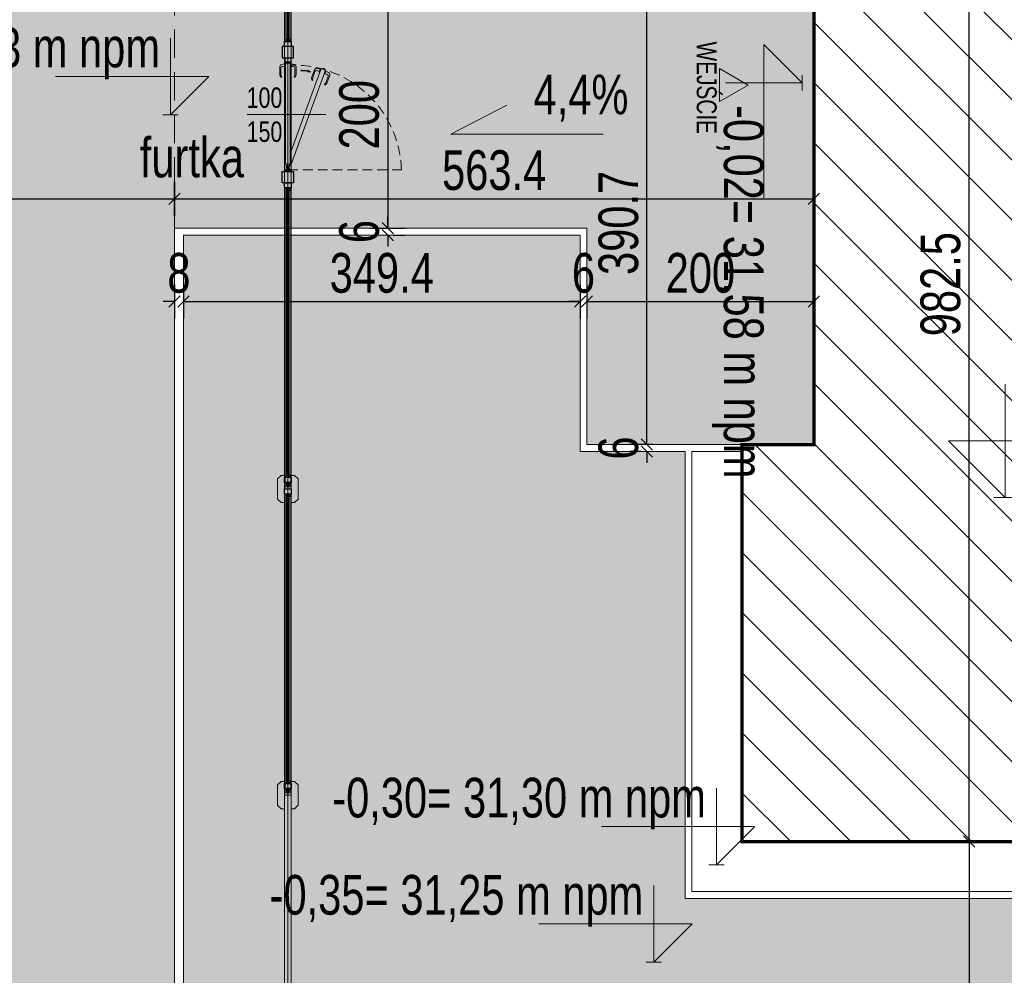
# Model space of a CAD drawing. Header units: inches. Extents: x 43593 to 117387, y -66787 to -26237.
# Tile 228 of 256: x 47244 to 48112, y -29326 to -28484. Entities that reach past the tile are written whole.
import ezdxf

# ---------------------------------------------------------------- set-up
doc = ezdxf.new("R2010")
doc.units = ezdxf.units.IN
doc.header["$MEASUREMENT"] = 0
doc.linetypes.add('HIDDEN', pattern=[0.375, 0.25, -0.125])
doc.layers.get('0').update_dxf_attribs({"lineweight": 0})
doc.layers.get('Defpoints').update_dxf_attribs({"lineweight": 0})
for name, color, linetype, lineweight in [('--ogr.-panele', 252, 'Continuous', 0), ('--opisy', 7, 'Continuous', 0), ('p-- zero bud', 1, 'Continuous', 0), ('p--koty wysok.-teren', 7, 'Continuous', 0), ('p--obrzeże bet.', 252, 'Continuous', 0), ('p--szraf trawa', 104, 'Continuous', 0), ('p--szraf-podjazd', 251, 'Continuous', 0), ('p--wymiary-1-200', 7, 'Continuous', 0), ('p--wymiary-1-50', 5, 'Continuous', 0)]:
    doc.layers.add(name, color=color, linetype=linetype, lineweight=lineweight)
doc.styles.add('1-100', font='arial.ttf', dxfattribs={"width": 0.75, "height": 18})
doc.styles.add('1-200', font='arial.ttf', dxfattribs={"width": 0.75, "height": 35})
doc.linetypes.add('OGRODZENIE1', pattern='A,0.4,-0.06,[143,RODZLIN.shx,S=0.012,R=0,X=0,Y=0],-0.06,0.4', length=0.92)
doc.dimstyles.new('1-200', dxfattribs={"dimtxt": 35, "dimasz": 10, "dimexe": 15, "dimexo": 10, "dimgap": 0.09, "dimtad": 0, "dimdsep": 46, "dimtxsty": '1-200', "dimblk": 'OBLIQUE', "dimcen": 0.09, "dimadec": 0, "dimazin": 0, "dimtfac": 1, "dimtdec": 4, "dimtix": 1, "dimtofl": 0, "dimtmove": 0, "dimatfit": 3, "dimldrblk": 'OBLIQUE', "dimfxl": 15, "dimfxlon": 1, "dimtvp": 0.7, "dimtolj": 1, "dimtzin": 0, "dimarcsym": 0})

# ---------------------------------------------------------------- blocks, each defined once
blk = doc.blocks.new('panel vega- omega')
at = {"ltscale": 25.4}
for p, q in [((-2.2, 3.9), (-6.2, 3.9)), ((-6.2, 2.5), (-2.2, 2.5)), ((-5.32, 3.74), (-2.92, 3.74)), ((-2.92, 2.7), (-5.32, 2.7)), ((-4.59, 3.9), (-4.89, 3.9)), ((-4.89, 2.7), (-4.77, 2.7)), ((-4.89, 2.5), (-4.59, 2.5)), ((-4.84, 2.5), (-4.84, 2)), ((-2.92, 3.22), (-4.5, 3.22)), ((-4.39, 2.7), (-2, 2.7)), ((-2, 3.7), (-2.92, 3.7)), ((-2.84, 2), (-2.84, 2.5)), ((-2.2, 6.4), (2.2, 6.4)), ((-2.2, 3.9), (-2.2, 6.4)), ((2.2, 6.4), (-2.2, 6.4)), ((-2.2, 0), (-2.2, 2.5)), ((2.2, 0), (-2.2, 0)), ((-2.2, 0), (2.2, 0)), ((-2, 0.2), (2, 0.2)), ((2, 0.2), (-2, 0.2)), ((2, 3.7), (2.92, 3.7)), ((4.39, 2.7), (2, 2.7)), ((2.2, 3.9), (2.2, 6.4)), ((2.2, 3.9), (2.2, 6.4)), ((2.2, 3.9), (6.2, 3.9)), ((2.2, 0), (2.2, 2.5)), ((2.2, 0), (2.2, 2.5)), ((6.2, 2.5), (2.2, 2.5)), ((2.84, 2), (2.84, 2.5)), ((5.32, 3.74), (2.92, 3.74)), ((2.92, 3.22), (4.5, 3.22)), ((2.92, 2.7), (5.32, 2.7)), ((4.59, 3.9), (4.89, 3.9)), ((4.89, 2.5), (4.59, 2.5)), ((4.89, 2.7), (4.77, 2.7)), ((4.84, 2.5), (4.84, 2)), ((257.4, 3.9), (253.4, 3.9)), ((253.4, 2.5), (257.4, 2.5)), ((254.28, 3.74), (256.68, 3.74)), ((256.68, 2.7), (254.28, 2.7)), ((255.01, 3.9), (254.71, 3.9)), ((254.71, 2.7), (254.83, 2.7)), ((254.71, 2.5), (255.01, 2.5)), ((254.76, 2.5), (254.76, 2)), ((256.68, 3.22), (255.1, 3.22)), ((255.21, 2.7), (257.6, 2.7)), ((257.6, 3.7), (256.68, 3.7)), ((256.76, 2), (256.76, 2.5)), ((257.4, 6.4), (261.8, 6.4)), ((257.4, 3.9), (257.4, 6.4)), ((261.8, 6.4), (257.4, 6.4)), ((257.4, 0), (257.4, 2.5)), ((261.8, 0), (257.4, 0)), ((257.4, 0), (261.8, 0)), ((261.8, 0), (261.8, 6.4)), ((261.8, 0), (261.8, 6.4))]:
    blk.add_line(p, q, dxfattribs=at)
for p, q in [((-6.2, 3.9), (-6.2, 2.5)), ((-5.32, 3.74), (-5.32, 2.7)), ((-4.84, 2), (-2.84, 2)), ((-4.59, 3.9), (-4.59, 5.1)), ((-4.59, 5.1), (-3.09, 5.1)), ((-3.09, 5.1), (-3.09, 3.9)), ((-2.92, 3.74), (-2.92, 2.7)), ((-2, 0.2), (-2, 6.2)), ((-2, 6.2), (2, 6.2)), ((-2, 0.2), (2, 0.2)), ((2, 6.2), (2, 0.2)), ((4.84, 2), (2.84, 2)), ((2.92, 3.74), (2.92, 2.7)), ((4.59, 5.1), (3.09, 5.1)), ((3.09, 5.1), (3.09, 3.9)), ((4.59, 3.9), (4.59, 5.1)), ((5.32, 3.74), (5.32, 2.7)), ((6.2, 3.9), (6.2, 2.5)), ((253.4, 3.9), (253.4, 2.5)), ((254.28, 3.74), (254.28, 2.7)), ((254.76, 2), (256.76, 2)), ((255.01, 3.9), (255.01, 5.1)), ((255.01, 5.1), (256.51, 5.1)), ((256.51, 5.1), (256.51, 3.9)), ((256.68, 3.74), (256.68, 2.7)), ((257.6, 0.2), (257.6, 6.2)), ((257.6, 6.2), (261.6, 6.2)), ((261.6, 6.2), (257.6, 6.2)), ((257.6, 0.2), (261.6, 0.2)), ((261.6, 0.2), (257.6, 0.2)), ((261.6, 6.2), (261.6, 0.2)), ((261.6, 0.2), (261.6, 6.2))]:
    blk.add_line(p, q)
for points in [[(255.01, 4.32), (4.59, 4.32)], [(4.84, 2.12), (254.76, 2.12)], [(6.2, 3.52), (254.28, 3.52)], [(254.28, 2.92), (6.2, 2.92)], [(254.8, 3.52), (254.8, 3.52)], [(254.8, 2.92), (254.8, 2.92)]]:
    blk.add_lwpolyline(points)
for centre in [(-4.8, 3.22), (4.8, 3.22), (9.8, 3.22), (14.8, 3.22), (19.8, 3.22), (24.8, 3.22), (29.8, 3.22), (34.8, 3.22), (39.8, 3.22), (44.8, 3.22), (49.8, 3.22), (54.8, 3.22), (59.8, 3.22), (64.8, 3.22), (69.8, 3.22), (74.8, 3.22), (79.8, 3.22), (84.8, 3.22), (89.8, 3.22), (94.8, 3.22), (99.8, 3.22), (104.8, 3.22), (109.8, 3.22), (114.8, 3.22), (119.8, 3.22), (124.8, 3.22), (129.8, 3.22), (134.8, 3.22), (139.8, 3.22), (144.8, 3.22), (149.8, 3.22), (154.8, 3.22), (159.8, 3.22), (164.8, 3.22), (169.8, 3.22), (174.8, 3.22), (179.8, 3.22), (184.8, 3.22), (189.8, 3.22), (194.8, 3.22), (199.8, 3.22), (204.8, 3.22), (209.8, 3.22), (214.8, 3.22), (219.8, 3.22), (224.8, 3.22), (229.8, 3.22), (234.8, 3.22), (239.8, 3.22), (244.8, 3.22), (249.8, 3.22), (254.8, 3.22)]:
    blk.add_circle(centre, 0.3)
blk = doc.blocks.new('furtka-rzut-1m')
at = {"linetype": 'HIDDEN', "lineweight": 0, "ltscale": 35}
blk.add_line((-11.31, 0), (-11.31, 100), dxfattribs=at)
at = {"ltscale": 25.4}
for p, q in [((-96.84, 36.42), (-98.36, 33.36)), ((-94.82, 36.92), (-96.55, 36.64)), ((-87.68, 34.37), (-94.62, 36.9)), ((-93.75, 35.51), (-88.41, 33.57)), ((-101, 32.25), (-100.06, 31.91)), ((-100.55, 30.7), (-101, 32.25)), ((-100.94, 25.16), (-100.14, 28.48)), ((-99.91, 32.33), (-100.66, 30.26)), ((-100.38, 30.16), (-100.66, 30.26)), ((-100.4, 29.21), (-100.61, 28.65)), ((-100.61, 28.65), (-100.14, 28.48)), ((-100.55, 30.7), (-100.5, 30.68)), ((-97.6, 27.55), (-100.14, 28.48)), ((-99.03, 32.97), (-98.83, 33.53)), ((-98.83, 33.53), (-98.36, 33.36)), ((-98.07, 27.72), (-98.82, 25.66)), ((-95.82, 32.44), (-98.36, 33.36)), ((-97.4, 28.12), (-97.6, 27.55)), ((-96.29, 32.61), (-95.54, 34.68)), ((-96.03, 31.87), (-95.82, 32.44)), ((-87.63, 33.06), (-86.83, 32.2)), ((-86.44, 32.95), (-87.51, 34.25)), ((-86.4, 32.33), (-86.35, 32.63)), ((-99.71, 23.48), (-100.86, 24.8)), ((-92.6, 20.84), (-99.55, 23.37)), ((-97.99, 23.86), (-92.65, 21.92)), ((-90.74, 21.13), (-92.4, 20.82)), ((-91.72, 21.81), (-90.56, 21.96)), ((-90.31, 21.58), (-90.47, 21.32)), ((-106.79, 2.5), (-110, 2.5)), ((-107.69, 2.5), (-107.69, 2.65)), ((-107.69, 2.65), (-106.59, 2.65)), ((-106.54, 2.25), (-106.54, 2.3)), ((-106.54, 2.25), (-106.54, -2.25)), ((-106.26, 1.6), (-106.51, 1.6)), ((-106.39, 2.45), (-106.39, 1.6)), ((-106.24, -1.58), (-106.24, 1.57)), ((-106.24, 0.65), (-105.8, 0.65)), ((-105.8, 1.1), (-105.8, -1.1)), ((-105.2, 2), (-105.2, 2.6)), ((-105.2, 2.6), (-104.7, 2.6)), ((-104.32, 5.99), (-104.7, 2.6)), ((-102, 2.6), (-104.7, 2.6)), ((-102.59, 7.15), (-104.12, 6.3)), ((-102.5, 2.6), (-102.5, 4.8)), ((-95.01, 7.2), (-102.4, 7.2)), ((-102, 2), (-102, 2.6)), ((-101.1, 6.2), (-95.42, 6.2)), ((-93.36, 6.29), (-94.81, 7.14)), ((-94.52, 5.98), (-93.47, 5.45)), ((-93.11, 5.72), (-93.17, 6.02)), ((-16.5, 1.5), (-16.07, 1.5)), ((-14.1, 1.5), (-16.07, 1.5)), ((-15.85, 2.16), (-15.45, 2.02)), ((-14.03, 1.5), (-15.45, 2.02)), ((-14.62, 0.56), (-14.95, 0.38)), ((-14.95, 0.38), (-14.95, 0)), ((-14.95, 0), (-14.95, -0.38)), ((-14.3, 0.75), (-14.62, 0.56)), ((-13.97, 0.56), (-14.3, 0.75)), ((-13.65, 0.38), (-13.97, 0.56)), ((-13.65, 0), (-13.65, 0.38)), ((-13.65, -0.38), (-13.65, 0)), ((-13.3, -0.7), (-13.3, 0.7)), ((-12.89, 0.8), (-13.2, 0.94)), ((-12.99, 0.8), (-12.99, -0.8)), ((-12.46, 0.68), (-12.99, 0.68)), ((-12.46, 0.8), (-12.89, 0.8)), ((-12.46, -1), (-12.46, 1)), ((-12.26, 1), (-12.46, 1)), ((-12.26, 0.85), (-12.26, 1.7)), ((-12.26, 1.7), (-12.11, 1.7)), ((-12.26, -0.85), (-12.26, 0.85)), ((-12.11, 1.7), (-11.31, 1.7)), ((-12.11, 0), (-11.31, 0)), ((-11.16, 1.7), (-11.31, 1.7)), ((-11.16, 0.85), (-11.16, 1.7)), ((-11.1, 1.19), (-11.16, 1.19)), ((-11.16, -0.85), (-11.16, 0.85)), ((-11.1, 1.45), (-11.1, -1.45)), ((-10.76, 2.05), (-10.97, 1.8)), ((-10.83, 2.81), (-10.83, 2.19)), ((-10.48, 3.2), (-10.48, 1.8)), ((-10.4, 3.2), (-10.48, 3.2)), ((-10.48, 1.8), (-10.4, 1.8)), ((-10.4, 3), (-10.4, 3.5)), ((-10, 3.5), (-10.4, 3.5)), ((-10.4, -3), (-10.4, 3)), ((-110, -2.5), (-106.79, -2.5)), ((-104.64, -2.49), (-106.72, -2.49)), ((-106.54, -0.61), (-106.54, -0.62)), ((-106.54, -2), (-104.64, -2)), ((-106.51, -1.6), (-106.26, -1.6)), ((-105.85, -0.65), (-106.24, -0.12)), ((-105.85, -0.65), (-105.8, -0.65)), ((-105.5, -1.1), (-105.8, -1.1)), ((-105.2, -2.49), (-105.2, -2.6)), ((-105.2, -2.6), (-104.7, -2.6)), ((-104.32, -5.99), (-104.7, -2.6)), ((-102, -2.6), (-104.7, -2.6)), ((-104.49, -2.15), (-104.49, -2.34)), ((-102.59, -7.15), (-104.12, -6.3)), ((-102.5, -2.6), (-102.5, -4.8)), ((-95.01, -7.2), (-102.4, -7.2)), ((-102, -2), (-102, -2.6)), ((-101.1, -6.2), (-95.42, -6.2)), ((-93.36, -6.29), (-94.81, -7.14)), ((-94.52, -5.98), (-93.47, -5.45)), ((-93.11, -5.72), (-93.17, -6.02)), ((-16.5, -1.5), (-14.1, -1.5)), ((-14.95, -0.38), (-14.62, -0.56)), ((-14.62, -0.56), (-14.3, -0.75)), ((-14.3, -0.75), (-13.97, -0.56)), ((-13.97, -0.56), (-13.65, -0.38)), ((-13.2, -0.94), (-12.89, -0.8)), ((-12.46, -0.68), (-12.99, -0.68)), ((-12.89, -0.8), (-12.46, -0.8)), ((-12.46, -1), (-12.26, -1)), ((-12.26, -1.7), (-12.26, -0.85)), ((-12.11, -1.7), (-12.26, -1.7)), ((-12.11, -1.7), (-11.31, -1.7)), ((-11.31, -1.7), (-11.16, -1.7)), ((-11.16, -1.7), (-11.16, -0.85)), ((-11.16, -1.19), (-11.1, -1.19)), ((-10.97, -1.8), (-10.76, -2.05)), ((-10.83, -2.19), (-10.83, -2.81)), ((-10.48, -1.8), (-10.48, -3.2)), ((-10.4, -1.8), (-10.48, -1.8)), ((-10.48, -3.2), (-10.4, -3.2)), ((-10.4, -3.5), (-10.4, -3)), ((-10, -3.5), (-10.4, -3.5))]:
    blk.add_line(p, q, dxfattribs=at)
for p, q in [((-100.68, 29.31), (-99.32, 33.07)), ((-99.32, 33.07), (-100.68, 29.31)), ((-25.64, 2), (-100.68, 29.31)), ((-100.4, 29.21), (-97.4, 28.12)), ((-99.91, 32.33), (-99.62, 32.23)), ((-99.32, 33.07), (-15.68, 2.63)), ((-99.03, 32.97), (-96.03, 31.87)), ((-110, -2.5), (-110, 2.5)), ((-105.8, 1.1), (-105.5, 1.1)), ((-105.5, -2), (-105.5, 2)), ((-105.5, 2), (-16.5, 2)), ((-105.5, 2), (-105.5, -2)), ((-105.2, 2), (-102, 2)), ((-16.5, 2), (-16.5, -2)), ((-16.5, -1.5), (-16.5, 1.5)), ((-16.1, 1.5), (-15.85, 2.16)), ((-15.68, 2.63), (-15.85, 2.16)), ((-10, 3.5), (-10, -3.5)), ((-16.5, -2), (-105.5, -2)), ((-104.64, -2), (-102, -2))]:
    blk.add_line(p, q)
at = {"linetype": 'Continuous', "lineweight": 0}
for p, q in [((-97.78, 20.25), (-99.19, 17.65)), ((-99.19, 17.65), (-97.72, 17.27)), ((-97.87, 19.87), (-99.04, 17.71)), ((-99.04, 17.71), (-97.82, 17.4)), ((-97.82, 17.4), (-97.87, 19.87)), ((-97.72, 17.27), (-97.78, 20.25))]:
    blk.add_line(p, q, dxfattribs=at)
at = {"lineweight": 30}
for p, q in [((-110, 5), (-120, 5)), ((-120, 5), (-120, -5)), ((-110, -5), (-110, 5)), ((-10, -5), (-10, 5)), ((-10, 5), (0, 5)), ((0, 5), (0, -5)), ((-120, -5), (-110, -5)), ((0, -5), (-10, -5))]:
    blk.add_line(p, q, dxfattribs=at)
at = {"ltscale": 25.4}
blk.add_circle((-14.3, 0), 0.8, dxfattribs=at)
at = {"linetype": 'HIDDEN', "lineweight": 0, "ltscale": 35}
blk.add_arc((-9, 5.36), 94.66, 91.40174, 182.03681, dxfattribs=at)
at = {"ltscale": 25.4}
for centre, radius, start, end in [((-96.49, 36.25), 0.4, 99.0546, 153.65981), ((-94.22, 34.2), 1.4, 70, 160), ((-94.76, 36.52), 0.4, 70, 99.0546), ((-89.1, 31.69), 2, 43.01326, 70), ((-87.82, 33.99), 0.4, 39.53446, 70), ((-86.65, 32.37), 0.25, 223.01326, 350.71857), ((-86.75, 32.7), 0.4, 350.71857, 39.53446), ((-100.56, 25.06), 0.4, 166.34019, 220.9454), ((-99.41, 23.74), 0.4, 220.9454, 250), ((-97.51, 25.18), 1.4, 160, 250), ((-91.97, 23.8), 2, 250, 276.98674), ((-92.47, 21.21), 0.4, 250, 280.46554), ((-90.81, 21.52), 0.4, 280.46554, 329.28143), ((-90.53, 21.71), 0.25, 329.28143, 96.98674), ((-106.79, 2.25), 0.25, 80.89444, 90), ((-106.79, 2.25), 0.25, 10.49391, 80.89444), ((-106.74, 2.3), 0.2, 0, 90), ((-106.59, 2.45), 0.2, 0, 90), ((-106.79, 2.25), 0.25, 0, 10.49391), ((-106.51, 1.57), 0.025, 90, 180), ((-106.26, 1.57), 0.025, 0, 90), ((-103.93, 5.95), 0.4, 119.0546, 173.65981), ((-102.4, 6.8), 0.4, 90, 119.0546), ((-101.1, 4.8), 1.4, 90, 180), ((-95.42, 4.2), 2, 63.01326, 90), ((-95.01, 6.8), 0.4, 59.53446, 90), ((-93.36, 5.67), 0.25, 243.01326, 10.71857), ((-93.56, 5.95), 0.4, 10.71857, 59.53446), ((-14.3, 0), 0.65, 120, 180), ((-14.3, 0), 0.65, 180, 240), ((-14.3, 0), 0.65, 60, 120), ((-14.1, 0.7), 0.8, 0, 90), ((-14.3, 0), 0.65, 0, 60), ((-14.3, 0), 0.65, 300, 0), ((-14.3, 0), 1.45, 40.41013, 54.74752), ((-5.86, 0), 7.4, 172.69394, 187.3066), ((-9.72, 0), 3.27, 165.85513, 194.14503), ((-9.6, 0.81), 2.66, 160.53557, 179.20827), ((-9.64, 0.88), 2.62, 180.64883, 199.60732), ((-13.82, 0.81), 2.66, 0.79173, 19.46443), ((-13.78, 0.88), 2.62, 340.39268, 359.35117), ((-10.55, 1.45), 0.55, 140, 180), ((-10.14, 2.53), 0.75, 117.31965, 157.17682), ((-10.79, 2.81), 0.0375, 157.17682, 180), ((-10.79, 2.19), 0.0375, 180, 202.82318), ((-10.14, 2.47), 0.75, 202.82318, 242.68035), ((-106.79, -2.25), 0.25, 270, 279.10556), ((-106.79, -2.25), 0.25, 279.10556, 349.50609), ((-106.51, -1.58), 0.025, 180, 270), ((-106.79, -2.25), 0.25, 349.50609, 0), ((-106.26, -1.58), 0.025, 270, 0), ((-104.64, -2.15), 0.15, 0, 90), ((-104.64, -2.34), 0.15, 270, 0), ((-103.93, -5.95), 0.4, 186.34019, 240.9454), ((-102.4, -6.8), 0.4, 240.9454, 270), ((-101.1, -4.8), 1.4, 180, 270), ((-95.42, -4.2), 2, 270, 296.98674), ((-95.01, -6.8), 0.4, 270, 300.46554), ((-93.36, -5.67), 0.25, 349.28143, 116.98674), ((-93.56, -5.95), 0.4, 300.46554, 349.28143), ((-14.3, 0), 0.65, 240, 300), ((-14.1, -0.7), 0.8, 270, 0), ((-14.3, 0), 1.45, 305.25248, 319.57969), ((-9.6, -0.89), 2.66, 160.53557, 179.20827), ((-9.64, -0.82), 2.62, 180.64883, 199.60732), ((-13.82, -0.89), 2.66, 0.79173, 19.46443), ((-13.78, -0.82), 2.62, 340.39268, 359.35117), ((-10.55, -1.45), 0.55, 180, 220), ((-10.14, -2.47), 0.75, 117.31965, 157.17682), ((-10.79, -2.19), 0.0375, 157.17682, 180), ((-10.79, -2.81), 0.0375, 180, 202.82318), ((-10.14, -2.53), 0.75, 202.82318, 242.68035)]:
    blk.add_arc(centre, radius, start, end, dxfattribs=at)
at = {"linetype": 'Continuous', "lineweight": 0}
for centre, radius, start, end in [((-74.62, 11.13), 24.72, 165.12773, 179.09748), ((-74.3, 13.74), 24.39, 171.26224, 185.206)]:
    blk.add_arc(centre, radius, start, end, dxfattribs=at)
at = {"ltscale": 25.4}
for centre, start_param, end_param in [((-106.79, 2.25), 3.141593, 3.324746), ((-106.79, -2.25), 2.958439, 3.141593)]:
    blk.add_ellipse(centre, major_axis=(-0.25, 0), ratio=0.996, start_param=start_param, end_param=end_param, dxfattribs=at)
blk = doc.blocks.new('kota wykoń')
for p, q in [((0, 25), (0, 0)), ((0, 0), (-12.5, 12.5)), ((-12.5, 12.5), (37.5, 12.5))]:
    blk.add_line(p, q)
at = {"lineweight": 0}
blk.add_line((-2.5, 0), (2.5, 0), dxfattribs=at)
blk = doc.blocks.new('_OBLIQUE')
at = {"color": 0, "linetype": 'ByBlock', "lineweight": -2}
for p, q in [((-0.5, -0.5), (0.5, 0.5)), ((0, 0), (0, 0))]:
    blk.add_line(p, q, dxfattribs=at)
blk = doc.blocks.new('*D1111')
at = {"layer": 'Defpoints', "color": 0}
for p in [(47499.09, -28467.67), (47499.09, -28667.67), (47568.49, -28667.67)]:
    blk.add_point(p, dxfattribs=at)
at = {"layer": 'p--wymiary-1-200', "color": 0, "lineweight": -2}
for p, q in [((47553.49, -28467.67), (47583.49, -28467.67)), ((47568.49, -28467.67), (47568.49, -28667.67)), ((47553.49, -28667.67), (47583.49, -28667.67))]:
    blk.add_line(p, q, dxfattribs=at)
at = {"layer": 'p--wymiary-1-200', "color": 0, "lineweight": -2, "xscale": 10, "yscale": 10, "zscale": 10}
for p, rotation in [((47568.49, -28467.67), 90), ((47568.49, -28667.67), 270)]:
    blk.add_blockref('_OBLIQUE', p, dxfattribs=dict(at, rotation=rotation))
at = {"layer": 'p--wymiary-1-200', "color": 0, "linetype": 'Continuous', "ltscale": 8, "insert": (47543.48, -28567.67), "char_height": 35, "attachment_point": 5, "rotation": 90, "style": '1-200'}
blk.add_mtext('\\A1;200', dxfattribs=at)
blk = doc.blocks.new('*D1135')
at = {"layer": 'Defpoints', "color": 0}
for p in [(47943.96, -28641.75), (47380.56, -28667.67), (47943.96, -28667.67)]:
    blk.add_point(p, dxfattribs=at)
at = {"layer": 'p--wymiary-1-200', "color": 0, "lineweight": -2}
for p, q in [((47380.56, -28656.75), (47380.56, -28626.75)), ((47943.96, -28656.75), (47943.96, -28626.75)), ((47380.56, -28641.75), (47943.96, -28641.75))]:
    blk.add_line(p, q, dxfattribs=at)
at = {"layer": 'p--wymiary-1-200', "color": 0, "lineweight": -2, "xscale": 10, "yscale": 10, "zscale": 10, "rotation": 180}
blk.add_blockref('_OBLIQUE', (47380.56, -28641.75), dxfattribs=at)
at = {"layer": 'p--wymiary-1-200', "color": 0, "lineweight": -2, "xscale": 10, "yscale": 10, "zscale": 10}
blk.add_blockref('_OBLIQUE', (47943.96, -28641.75), dxfattribs=at)
at = {"layer": 'p--wymiary-1-200', "color": 0, "linetype": 'Continuous', "ltscale": 8, "insert": (47662.26, -28616.73), "char_height": 35, "attachment_point": 5, "style": '1-200'}
blk.add_mtext('\\A1;563.4', dxfattribs=at)
blk = doc.blocks.new('*D1137')
at = {"layer": 'Defpoints', "color": 0}
for p in [(46830.56, -28561.15), (47380.56, -28577.71), (47380.56, -28641.75)]:
    blk.add_point(p, dxfattribs=at)
at = {"layer": 'p--wymiary-1-200', "color": 0, "lineweight": -2}
for p, q in [((46830.56, -28626.75), (46830.56, -28656.75)), ((47380.56, -28626.75), (47380.56, -28656.75)), ((46830.56, -28641.75), (47380.56, -28641.75))]:
    blk.add_line(p, q, dxfattribs=at)
at = {"layer": 'p--wymiary-1-200', "color": 0, "lineweight": -2, "xscale": 10, "yscale": 10, "zscale": 10, "rotation": 180}
blk.add_blockref('_OBLIQUE', (46830.56, -28641.75), dxfattribs=at)
at = {"layer": 'p--wymiary-1-200', "color": 0, "lineweight": -2, "xscale": 10, "yscale": 10, "zscale": 10}
blk.add_blockref('_OBLIQUE', (47380.56, -28641.75), dxfattribs=at)
at = {"layer": 'p--wymiary-1-200', "color": 0, "linetype": 'Continuous', "ltscale": 8, "insert": (47105.56, -28616.73), "char_height": 35, "attachment_point": 5, "style": '1-200'}
blk.add_mtext('\\A1;550', dxfattribs=at)
blk = doc.blocks.new('łącznik betonowy')
for p, q in [((3, 12), (0, 9)), ((0, 9), (0, 6)), ((21, 12), (3, 12)), ((21, 12), (24, 9)), ((24, 6), (24, 9)), ((6, 6), (0, 6)), ((0, 0), (6, 0)), ((0, 0), (0, -3)), ((6, 6), (6, 0)), ((24, 6), (12, 6)), ((12, 6), (12, 0)), ((12, 0), (24, 0)), ((24, -3), (24, 0)), ((3, -6), (0, -3)), ((3, -6), (21, -6)), ((21, -6), (24, -3))]:
    blk.add_line(p, q)
blk = doc.blocks.new('*D1160')
at = {"layer": 'Defpoints', "color": 0}
for p in [(47796.9, -28467.67), (47812.26, -28467.67), (47812.26, -28858.37)]:
    blk.add_point(p, dxfattribs=at)
at = {"layer": 'p--wymiary-1-200', "color": 0, "lineweight": -2}
for p, q in [((47802.26, -28467.67), (47781.9, -28467.67)), ((47796.9, -28858.37), (47796.9, -28467.67)), ((47802.26, -28858.37), (47781.9, -28858.37))]:
    blk.add_line(p, q, dxfattribs=at)
at = {"layer": 'p--wymiary-1-200', "color": 0, "lineweight": -2, "xscale": 10, "yscale": 10, "zscale": 10}
for p, rotation in [((47796.9, -28467.67), 90), ((47796.9, -28858.37), 270)]:
    blk.add_blockref('_OBLIQUE', p, dxfattribs=dict(at, rotation=rotation))
at = {"layer": 'p--wymiary-1-200', "color": 0, "linetype": 'Continuous', "ltscale": 8, "insert": (47771.89, -28663.02), "char_height": 35, "attachment_point": 5, "rotation": 90, "style": '1-200'}
blk.add_mtext('\\A1;390.7', dxfattribs=at)
blk = doc.blocks.new('*D1161')
at = {"layer": 'Defpoints', "color": 0}
for p in [(47801.9, -28858.37), (47796.9, -28864.37), (47801.9, -28864.37)]:
    blk.add_point(p, dxfattribs=at)
at = {"layer": 'p--wymiary-1-200', "color": 0, "lineweight": -2}
for p, q in [((47796.9, -28858.37), (47796.9, -28848.37)), ((47791.9, -28858.37), (47781.9, -28858.37)), ((47791.9, -28864.37), (47781.9, -28864.37)), ((47796.9, -28864.37), (47796.9, -28874.37))]:
    blk.add_line(p, q, dxfattribs=at)
at = {"layer": 'p--wymiary-1-200', "color": 0, "lineweight": -2, "xscale": 10, "yscale": 10, "zscale": 10}
for p, rotation in [((47796.9, -28858.37), 270), ((47796.9, -28864.37), 90)]:
    blk.add_blockref('_OBLIQUE', p, dxfattribs=dict(at, rotation=rotation))
at = {"layer": 'p--wymiary-1-200', "color": 0, "linetype": 'Continuous', "ltscale": 8, "insert": (47771.89, -28861.37), "char_height": 35, "attachment_point": 5, "rotation": 90, "style": '1-200'}
blk.add_mtext('\\A1;6', dxfattribs=at)
blk = doc.blocks.new('*D1163')
at = {"layer": 'Defpoints', "color": 0}
for p in [(47380.56, -28699.85), (47388.56, -28699.85), (47388.56, -28732.27)]:
    blk.add_point(p, dxfattribs=at)
at = {"layer": 'p--wymiary-1-200', "color": 0, "lineweight": -2}
for p, q in [((47380.56, -28717.27), (47380.56, -28747.27)), ((47388.56, -28717.27), (47388.56, -28747.27)), ((47380.56, -28732.27), (47370.56, -28732.27)), ((47388.56, -28732.27), (47398.56, -28732.27))]:
    blk.add_line(p, q, dxfattribs=at)
at = {"layer": 'p--wymiary-1-200', "color": 0, "lineweight": -2, "xscale": 10, "yscale": 10, "zscale": 10}
blk.add_blockref('_OBLIQUE', (47380.56, -28732.27), dxfattribs=at)
at = {"layer": 'p--wymiary-1-200', "color": 0, "lineweight": -2, "xscale": 10, "yscale": 10, "zscale": 10, "rotation": 180}
blk.add_blockref('_OBLIQUE', (47388.56, -28732.27), dxfattribs=at)
at = {"layer": 'p--wymiary-1-200', "color": 0, "linetype": 'Continuous', "ltscale": 8, "insert": (47384.56, -28707.26), "char_height": 35, "attachment_point": 5, "style": '1-200'}
blk.add_mtext('\\A1;8', dxfattribs=at)
blk = doc.blocks.new('*D1164')
at = {"layer": 'Defpoints', "color": 0}
for p in [(47388.56, -28673.67), (47737.96, -28673.67), (47737.96, -28732.27)]:
    blk.add_point(p, dxfattribs=at)
at = {"layer": 'p--wymiary-1-200', "color": 0, "lineweight": -2}
for p, q in [((47388.56, -28717.27), (47388.56, -28747.27)), ((47737.96, -28717.27), (47737.96, -28747.27)), ((47388.56, -28732.27), (47737.96, -28732.27))]:
    blk.add_line(p, q, dxfattribs=at)
at = {"layer": 'p--wymiary-1-200', "color": 0, "lineweight": -2, "xscale": 10, "yscale": 10, "zscale": 10, "rotation": 180}
blk.add_blockref('_OBLIQUE', (47388.56, -28732.27), dxfattribs=at)
at = {"layer": 'p--wymiary-1-200', "color": 0, "lineweight": -2, "xscale": 10, "yscale": 10, "zscale": 10}
blk.add_blockref('_OBLIQUE', (47737.96, -28732.27), dxfattribs=at)
at = {"layer": 'p--wymiary-1-200', "color": 0, "linetype": 'Continuous', "ltscale": 8, "insert": (47563.26, -28707.26), "char_height": 35, "attachment_point": 5, "style": '1-200'}
blk.add_mtext('\\A1;349.4', dxfattribs=at)
blk = doc.blocks.new('*D1165')
at = {"layer": 'Defpoints', "color": 0}
for p in [(47743.96, -28667.67), (47737.96, -28673.67), (47743.96, -28732.27)]:
    blk.add_point(p, dxfattribs=at)
at = {"layer": 'p--wymiary-1-200', "color": 0, "lineweight": -2}
for p, q in [((47737.96, -28717.27), (47737.96, -28747.27)), ((47743.96, -28717.27), (47743.96, -28747.27)), ((47737.96, -28732.27), (47727.96, -28732.27)), ((47743.96, -28732.27), (47753.96, -28732.27))]:
    blk.add_line(p, q, dxfattribs=at)
at = {"layer": 'p--wymiary-1-200', "color": 0, "lineweight": -2, "xscale": 10, "yscale": 10, "zscale": 10}
blk.add_blockref('_OBLIQUE', (47737.96, -28732.27), dxfattribs=at)
at = {"layer": 'p--wymiary-1-200', "color": 0, "lineweight": -2, "xscale": 10, "yscale": 10, "zscale": 10, "rotation": 180}
blk.add_blockref('_OBLIQUE', (47743.96, -28732.27), dxfattribs=at)
at = {"layer": 'p--wymiary-1-200', "color": 0, "linetype": 'Continuous', "ltscale": 8, "insert": (47740.96, -28707.26), "char_height": 35, "attachment_point": 5, "style": '1-200'}
blk.add_mtext('\\A1;6', dxfattribs=at)
blk = doc.blocks.new('*D1166')
at = {"layer": 'Defpoints', "color": 0}
for p in [(47743.96, -28667.67), (47943.96, -28667.67), (47943.96, -28732.27)]:
    blk.add_point(p, dxfattribs=at)
at = {"layer": 'p--wymiary-1-200', "color": 0, "lineweight": -2}
for p, q in [((47743.96, -28717.27), (47743.96, -28747.27)), ((47943.96, -28717.27), (47943.96, -28747.27)), ((47743.96, -28732.27), (47943.96, -28732.27))]:
    blk.add_line(p, q, dxfattribs=at)
at = {"layer": 'p--wymiary-1-200', "color": 0, "lineweight": -2, "xscale": 10, "yscale": 10, "zscale": 10, "rotation": 180}
blk.add_blockref('_OBLIQUE', (47743.96, -28732.27), dxfattribs=at)
at = {"layer": 'p--wymiary-1-200', "color": 0, "lineweight": -2, "xscale": 10, "yscale": 10, "zscale": 10}
blk.add_blockref('_OBLIQUE', (47943.96, -28732.27), dxfattribs=at)
at = {"layer": 'p--wymiary-1-200', "color": 0, "linetype": 'Continuous', "ltscale": 8, "insert": (47843.96, -28707.26), "char_height": 35, "attachment_point": 5, "style": '1-200'}
blk.add_mtext('\\A1;200', dxfattribs=at)
blk = doc.blocks.new('*D1167')
at = {"layer": 'Defpoints', "color": 0}
for p in [(47562.26, -28667.67), (47563.26, -28673.67), (47568.49, -28673.67)]:
    blk.add_point(p, dxfattribs=at)
at = {"layer": 'p--wymiary-1-200', "color": 0, "lineweight": -2}
for p, q in [((47568.49, -28667.67), (47568.49, -28657.67)), ((47572.26, -28667.67), (47583.49, -28667.67)), ((47568.49, -28673.67), (47568.49, -28683.67)), ((47573.26, -28673.67), (47583.49, -28673.67))]:
    blk.add_line(p, q, dxfattribs=at)
at = {"layer": 'p--wymiary-1-200', "color": 0, "lineweight": -2, "xscale": 10, "yscale": 10, "zscale": 10}
for p, rotation in [((47568.49, -28667.67), 270), ((47568.49, -28673.67), 90)]:
    blk.add_blockref('_OBLIQUE', p, dxfattribs=dict(at, rotation=rotation))
at = {"layer": 'p--wymiary-1-200', "color": 0, "linetype": 'Continuous', "ltscale": 8, "insert": (47543.48, -28670.67), "char_height": 35, "attachment_point": 5, "rotation": 90, "style": '1-200'}
blk.add_mtext('\\A1;6', dxfattribs=at)
blk = doc.blocks.new('*D1171')
at = {"layer": 'Defpoints', "color": 0}
for p in [(47930.56, -29208.27), (47930.56, -30158.27), (48080.69, -30158.27)]:
    blk.add_point(p, dxfattribs=at)
at = {"layer": 'p--wymiary-1-200', "color": 0, "lineweight": -2}
for p, q in [((48065.69, -29208.27), (48095.69, -29208.27)), ((48080.69, -29208.27), (48080.69, -30158.27)), ((48065.69, -30158.27), (48095.69, -30158.27))]:
    blk.add_line(p, q, dxfattribs=at)
at = {"layer": 'p--wymiary-1-200', "color": 0, "lineweight": -2, "xscale": 10, "yscale": 10, "zscale": 10}
for p, rotation in [((48080.69, -29208.27), 90), ((48080.69, -30158.27), 270)]:
    blk.add_blockref('_OBLIQUE', p, dxfattribs=dict(at, rotation=rotation))
at = {"layer": 'p--wymiary-1-200', "color": 0, "linetype": 'Continuous', "ltscale": 8, "insert": (48055.67, -29683.27), "char_height": 35, "attachment_point": 5, "rotation": 90, "style": '1-200'}
blk.add_mtext('\\A1;950', dxfattribs=at)
blk = doc.blocks.new('*D1172')
at = {"layer": 'Defpoints', "color": 0}
for p in [(48053.79, -28225.77), (48080.69, -28225.77), (48053.79, -29208.27)]:
    blk.add_point(p, dxfattribs=at)
at = {"layer": 'p--wymiary-1-200', "color": 0, "lineweight": -2}
for p, q in [((48065.69, -28225.77), (48095.69, -28225.77)), ((48080.69, -29208.27), (48080.69, -28225.77)), ((48065.69, -29208.27), (48095.69, -29208.27))]:
    blk.add_line(p, q, dxfattribs=at)
at = {"layer": 'p--wymiary-1-200', "color": 0, "lineweight": -2, "xscale": 10, "yscale": 10, "zscale": 10}
for p, rotation in [((48080.69, -28225.77), 90), ((48080.69, -29208.27), 270)]:
    blk.add_blockref('_OBLIQUE', p, dxfattribs=dict(at, rotation=rotation))
at = {"layer": 'p--wymiary-1-200', "color": 0, "linetype": 'Continuous', "ltscale": 8, "insert": (48055.67, -28717.02), "char_height": 35, "attachment_point": 5, "rotation": 90, "style": '1-200'}
blk.add_mtext('\\A1;982.5', dxfattribs=at)

msp = doc.modelspace()

# ---------------------------------------------------------------- hatches: boundary and pattern name
at = {"layer": 'p--szraf trawa'}
h = msp.add_hatch(dxfattribs=at)
h.set_pattern_fill('26-Posypka z piasku', color=256, scale=50)
h.set_pattern_definition([(10, (-19481.704, 14252.21), (15.937785, 53.581592), [0, -50]), (12, (-19466.704, 14227.21), (4.27663, 52.026055), [0, -50]), (-3, (-19501.704, 14217.21), (27.582536, 48.623078), [0, -75]), (-82, (-19496.704, 14224.71), (59.25552, -62.36011), [0, -25]), (23, (-19501.7, 14219.71), (54.93103, 126.52107), [0, -40]), (58, (-19511.704, 14207.21), (60.945147, 50.3556256), [0, -30]), (79, (-19511.704, 14237.21), (-37.494908, 42.943356), [0, -15]), (40, (-19481.704, 14252.21), (-12.98827, 54.371912), [0, -50]), (92, (-19466.704, 14227.21), (-50.493034, 13.245888), [0, -50]), (-43, (-19501.704, 14217.21), (52.38376, 19.517726), [0, -75]), (-12, (-19496.704, 14224.71), (78.865917, 34.353562), [0, -25]), (63, (-19501.7, 14219.71), (-39.24657, 132.22975), [0, -45]), (6, (-19511.704, 14207.21), (77.202354, -17.023413), [0, -30]), (138, (-19511.704, 14237.21), (-56.120946, -10.021946), [0, -15])])
edge = h.paths.add_edge_path()
edge.add_line((49311.061, -30308.269), (49311.061, -27675.769))
edge.add_line((49311.061, -27675.769), (46230.361, -27675.769))
edge.add_line((46230.361, -27675.769), (46230.361, -30308.269))
edge.add_line((46230.361, -30308.269), (46769.247, -30308.769))
edge.add_line((46769.247, -30308.769), (46922.561, -30155.455))
edge.add_line((46922.561, -30155.455), (46922.561, -29485.769))
edge.add_arc((46780.561, -29485.769), 142, 0, 90)
edge.add_line((46780.561, -29343.769), (46322.561, -29343.769))
edge.add_line((46322.561, -29343.769), (46322.561, -28217.769))
edge.add_line((46322.561, -28217.769), (47388.561, -28217.769))
edge.add_line((47388.561, -28217.769), (47388.561, -28461.669))
edge.add_line((47388.561, -28461.669), (47830.561, -28461.669))
edge.add_line((47830.561, -28461.669), (47830.561, -28175.769))
edge.add_line((47830.561, -28175.769), (48511.061, -28175.769))
edge.add_line((48511.061, -28175.769), (48511.061, -29258.269))
edge.add_line((48511.061, -29258.269), (47830.561, -29258.269))
edge.add_line((47830.561, -29258.269), (47830.561, -28864.369))
edge.add_line((47830.561, -28864.369), (47737.961, -28864.369))
edge.add_line((47737.961, -28864.369), (47737.961, -28673.669))
edge.add_line((47737.961, -28673.669), (47388.561, -28673.669))
edge.add_line((47388.561, -28673.669), (47388.561, -29490.769))
edge.add_line((47388.561, -29490.769), (47475.561, -29490.769))
edge.add_line((47475.561, -29490.769), (47475.561, -29985.269))
edge.add_line((47475.561, -29985.269), (47738.561, -29985.269))
edge.add_line((47738.561, -29985.269), (47738.561, -30151.269))
edge.add_line((47738.561, -30151.269), (47388.561, -30151.269))
edge.add_line((47388.561, -30151.269), (47388.561, -30155.455))
edge.add_line((47388.561, -30155.455), (47541.875, -30308.769))
edge.add_line((47541.875, -30308.769), (49311.061, -30308.269))
edge.add_line((49311.061, -30308.269), (49311.061, -30308.269))
at = {"layer": 'p--szraf-podjazd'}
h = msp.add_hatch(dxfattribs=at)
h.set_pattern_fill('FINETTA', color=256, scale=5)
h.set_pattern_definition([(0, (-13479.79, 11240.9), (15, 15), [10, -20]), (0, (-13464.79, 11245.9), (15, 15), [10, -20]), (90, (-13474.79, 11240.9), (-15, 15), [20, -10]), (45, (-13469.79, 11240.9), (-15, 15), [7.071068, -14.1421356]), (135, (-13479.79, 11240.9), (-15, -15), [7.071068, -14.1421356])])
h.paths.add_polyline_path([(47530.561, -30308.769), (47380.561, -30158.769), (47380.561, -30143.269), (47730.561, -30143.269), (47730.561, -29993.269), (47467.561, -29993.269), (47467.561, -29498.769), (47380.561, -29498.769), (47380.561, -28667.669), (47743.961, -28667.669), (47743.961, -28858.369), (47943.961, -28858.369), (47943.961, -28467.669), (47380.561, -28467.669), (47380.561, -28225.769), (46330.561, -28225.769), (46330.561, -29335.769), (46780.561, -29335.769), (46930.561, -29485.769), (46930.561, -30158.769), (46780.561, -30308.769)])
at = {"layer": 'p--wymiary-1-50', "linetype": 'Continuous'}
h = msp.add_hatch(dxfattribs=at)
h.set_pattern_fill('ANSI31', scale=300, angle=-90, style=0)
h.set_pattern_definition([(-45, (89108.164, 55560.526), (26.516504, 26.516504), [])])
h.paths.add_polyline_path([(48461.061, -29208.269), (48461.061, -28225.769), (47880.561, -28225.769), (47880.561, -28467.669), (47943.961, -28467.669), (47943.961, -28858.369), (47880.561, -28858.369), (47880.561, -29208.269)])

# ---------------------------------------------------------------- linework, layer by layer
at = {"layer": '--ogr.-panele'}
for points in [[(47478.105, -28503.393), (47478.105, -28239.802), (47483.105, -28239.802), (47483.105, -28503.393)], [(47478.055, -28631.869), (47478.055, -28895.461), (47483.055, -28895.461), (47483.055, -28631.869)], [(47478.055, -28901.643), (47478.055, -29165.234), (47483.055, -29165.234), (47483.055, -28901.643)]]:
    msp.add_lwpolyline(points, close=True, dxfattribs=at)
at = {"layer": '--opisy'}
msp.add_line((47463.723, -28567.543), (47514.071, -28567.543), dxfattribs=at)
msp.add_line((47496.888, -28567.543), (47444.773, -28567.543))
at = {"linetype": 'Continuous', "ltscale": 8}
for points in [[(47477.561, -29539.109), (47477.561, -27722.769), (49264.061, -27722.769), (49264.061, -30161.269), (47485.561, -30161.269)], [(47483.561, -29539.109), (47483.561, -27728.769), (49258.061, -27728.769), (49258.061, -30155.269), (47485.561, -30155.269)]]:
    msp.add_lwpolyline(points, dxfattribs=at)
at = {"linetype": 'OGRODZENIE1', "ltscale": 12}
msp.add_lwpolyline([(47480.561, -29539.109), (47480.561, -27725.769), (49261.061, -27725.769), (49261.061, -30158.269), (47485.561, -30158.269)], dxfattribs=at)
at = {"const_width": 3}
msp.add_lwpolyline([(48461.061, -29208.269), (48461.061, -28225.769), (47880.561, -28225.769), (47880.561, -28467.669), (47943.961, -28467.669), (47943.961, -28858.369), (47880.561, -28858.369), (47880.561, -29208.269)], close=True, dxfattribs=at)
at = {"linetype": 'Continuous'}
msp.add_lwpolyline([(47886.004, -28541.531), (47860.917, -28527.047), (47860.917, -28556.015)], close=True, dxfattribs=at)
msp.add_lwpolyline([(47758.29, -28584.687), (47624.128, -28584.687), (47673.321, -28559.346)])
at = {"layer": 'p--obrzeże bet.', "linetype": 'HIDDEN', "ltscale": 100}
msp.add_line((47380.561, -28667.669), (47380.561, -28467.669), dxfattribs=at)
at = {"layer": 'p--obrzeże bet.', "linetype": 'Continuous', "ltscale": 35}
for p, q in [((47743.961, -28667.669), (47380.561, -28667.669)), ((47380.561, -28667.669), (47380.561, -29498.769)), ((47743.961, -28667.669), (47743.961, -28858.369)), ((47737.961, -28673.669), (47388.561, -28673.669)), ((47388.561, -28673.669), (47388.561, -29490.769)), ((47737.961, -28673.669), (47737.961, -28864.369)), ((47880.561, -28858.369), (47743.961, -28858.369)), ((47830.561, -28864.369), (47737.961, -28864.369)), ((47880.561, -28864.369), (47836.561, -28864.369))]:
    msp.add_line(p, q, dxfattribs=at)
for points in [[(47830.561, -28461.669), (47830.561, -28175.769), (48511.061, -28175.769), (48511.061, -29258.269), (47830.561, -29258.269), (47830.561, -28864.369)], [(47836.561, -28461.669), (47836.561, -28181.769), (48505.061, -28181.769), (48505.061, -29252.269), (47836.561, -29252.269), (47836.561, -28864.369)]]:
    msp.add_lwpolyline(points, dxfattribs=at)

# ---------------------------------------------------------------- block references
at = {"layer": '--ogr.-panele', "rotation": 270}
for name, p in [('panel vega- omega', (47477.411, -28245.794)), ('furtka-rzut-1m', (47480.561, -28627.669))]:
    msp.add_blockref(name, p, dxfattribs=at)
at = {"layer": '--ogr.-panele', "xscale": -1}
for name, p, rotation in [('panel vega- omega', (47477.361, -28889.469), 270), ('łącznik betonowy', (47483.526, -28885.469), 89.99999999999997), ('panel vega- omega', (47477.361, -29159.242), 270), ('łącznik betonowy', (47483.526, -29155.242), 89.99999999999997)]:
    msp.add_blockref(name, p, dxfattribs=dict(at, rotation=rotation))
at = {"layer": 'p-- zero bud', "xscale": 4, "yscale": 4, "zscale": 4.8, "rotation": 360}
msp.add_blockref('kota wykoń', (48112.513, -28904.975), dxfattribs=at)
at = {"layer": 'p--koty wysok.-teren', "xscale": -2.7, "yscale": 2.7, "zscale": 2.7}
for p, rotation in [((47377.186, -28567.669), 359.9999999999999), ((47933.629, -28539.617), 89.99999999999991), ((47858.14, -29228.735), 359.9999999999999), ((47802.948, -29314.365), 359.9999999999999)]:
    msp.add_blockref('kota wykoń', p, dxfattribs=dict(at, rotation=rotation))

# ---------------------------------------------------------------- texts
at = {"layer": '--opisy', "insert": (47444.217, -28543.622), "char_height": 18, "width": 270.78573, "attachment_point": 1, "style": '1-100'}
msp.add_mtext('100\\P150', dxfattribs=at)
at = {"linetype": 'Continuous', "insert": (47858.287, -28503.159), "char_height": 0.1, "width": 39.923, "attachment_point": 1, "rotation": 270, "style": '1-200'}
msp.add_mtext('{\\H175x;WEJŚCIE}', dxfattribs=at)
at = {"layer": 'p--koty wysok.-teren', "char_height": 35, "attachment_point": 7, "style": '1-200'}
for s, insert, width in [('-0,27= 31,33 m npm', (47038.709, -28536.475), 466.68592), ('4,4%', (47696.994, -28573.859), 466.68592), ('furtka', (47350.168, -28623.312), 77.75947), ('-0,30= 31,30 m npm', (47519.662, -29197.541), 466.68592), ('-0,35= 31,25 m npm', (47464.47, -29283.172), 466.68592)]:
    msp.add_mtext(s, dxfattribs=dict(at, insert=insert, width=width))
at = {"layer": 'p--koty wysok.-teren', "insert": (47854.081, -28559.1), "char_height": 35, "width": 466.68592, "attachment_point": 7, "rotation": 270, "style": '1-200'}
msp.add_mtext('-0,02= 31,58 m npm', dxfattribs=at)

# ---------------------------------------------------------------- dimensions: what is measured, and where the dimension line sits
at = {"layer": 'p--wymiary-1-200'}
for base, p1, p2, angle, picture, middle in [((48080.687, -28225.769), (48053.786, -29208.269), (48053.786, -28225.769), 90, '*D1172', (48055.673, -28717.019)), ((47568.49, -28667.669), (47499.094, -28467.669), (47499.094, -28667.669), 270, '*D1111', (47543.475, -28567.669)), ((47796.903, -28467.669), (47812.261, -28858.369), (47812.261, -28467.669), 90, '*D1160', (47771.889, -28663.019)), ((47568.49, -28673.669), (47562.261, -28667.669), (47563.261, -28673.669), 90, '*D1167', (47543.475, -28670.669)), ((47796.903, -28864.369), (47801.903, -28858.369), (47801.903, -28864.369), 90, '*D1161', (47771.889, -28861.369)), ((48080.687, -30158.269), (47930.564, -29208.269), (47930.564, -30158.269), 90, '*D1171', (48055.673, -29683.269))]:
    dim = msp.add_linear_dim(base=base, p1=p1, p2=p2, angle=angle, dimstyle='1-200', override={"dimtxt": 35}, dxfattribs=at)
    dim.commit()
    dim.dimension.update_dxf_attribs({"geometry": picture, "text_midpoint": middle})
for base, p1, p2, picture, middle in [((47380.561, -28641.746), (46830.561, -28561.152), (47380.561, -28577.709), '*D1137', (47105.561, -28616.732)), ((47943.961, -28641.746), (47380.561, -28667.669), (47943.961, -28667.669), '*D1135', (47662.261, -28616.732)), ((47743.961, -28732.271), (47737.961, -28673.669), (47743.961, -28667.669), '*D1165', (47740.961, -28707.256)), ((47943.961, -28732.271), (47743.961, -28667.669), (47943.961, -28667.669), '*D1166', (47843.961, -28707.256)), ((47737.961, -28732.271), (47388.561, -28673.669), (47737.961, -28673.669), '*D1164', (47563.261, -28707.256)), ((47388.561, -28732.271), (47380.561, -28699.845), (47388.561, -28699.845), '*D1163', (47384.561, -28707.256))]:
    dim = msp.add_linear_dim(base=base, p1=p1, p2=p2, dimstyle='1-200', override={"dimtxt": 35}, dxfattribs=at)
    dim.commit()
    dim.dimension.update_dxf_attribs({"geometry": picture, "text_midpoint": middle})

doc.saveas('drawing.dxf')
